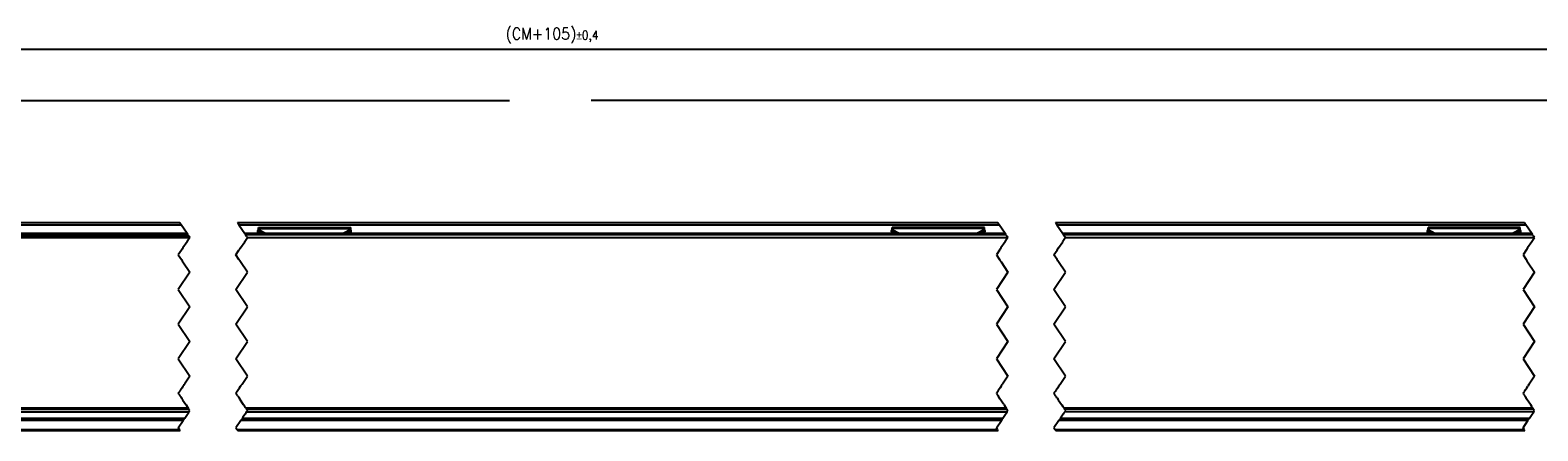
# Model space of a CAD drawing. Header units: millimetres. Extents: x -746 to 1306, y -530 to 1000.
# Tile 6 of 50: x -421 to -159, y 86 to 155. Entities that reach past the tile are written whole.
import ezdxf

# ---------------------------------------------------------------- set-up
doc = ezdxf.new("R2010")
doc.units = ezdxf.units.MM
doc.linetypes.add('DOT_CENTER', pattern=[14, 12, -1, 0, -1])
doc.layers.add('1', color=7, linetype='Continuous')
doc.styles.add('CONVERTER_12', font='txt.shx', dxfattribs={"width": 0.9})
doc.dimstyles.new('ME10_DIM_27', dxfattribs={"dimtxt": 2, "dimasz": 2, "dimexe": 1, "dimexo": 1, "dimgap": 1, "dimtad": 1, "dimdsep": 46, "dimtxsty": 'CONVERTER_12', "dimsah": 1, "dimcen": 0.09, "dimclrd": 2, "dimclre": 2, "dimclrt": 2, "dimadec": 0, "dimazin": 0, "dimtol": 1, "dimtp": 0.4, "dimtm": 0.4, "dimtfac": 0.75, "dimtdec": 0, "dimtix": 1, "dimtmove": 0, "dimatfit": 3, "dimfxl": 1, "dimtolj": 1, "dimtzin": 0, "dimarcsym": 0})
doc.dimstyles.get("Standard").update_dxf_attribs({"dimtxt": 0.18, "dimasz": 0.18, "dimexe": 0.18, "dimexo": 0.0625, "dimgap": 0.09, "dimtad": 0, "dimtih": 1, "dimtoh": 1, "dimdec": 4, "dimzin": 0, "dimdsep": 46, "dimtxsty": 'Standard', "dimcen": 0.09, "dimadec": 0, "dimazin": 0, "dimtfac": 1, "dimtdec": 4, "dimtofl": 0, "dimtmove": 0, "dimatfit": 3, "dimfxl": 1, "dimtolj": 1, "dimtzin": 0, "dimarcsym": 0})

# ---------------------------------------------------------------- blocks, each defined once
blk = doc.blocks.new('SOPORTE_SV2-T__19', base_point=(-582.95, 85.75))
at = {"color": 7, "linetype": 'Continuous'}
for p, q in [((-478.32, 121.85), (-395.11, 121.85)), ((-385.11, 121.85), (-253.11, 121.85)), ((-381.56, 120.42), (-381.45, 120.63)), ((-381.55, 119.95), (-381.56, 120.42)), ((-381.45, 120.8), (-381.45, 121.02)), ((-381.45, 121.02), (-365.45, 121.02)), ((-381.45, 120.63), (-381.45, 120.8)), ((-365.45, 120.8), (-365.45, 121.02)), ((-365.45, 120.63), (-365.45, 120.8)), ((-365.34, 120.42), (-365.45, 120.63)), ((-365.35, 119.95), (-365.34, 120.42)), ((-271.56, 120.42), (-271.45, 120.63)), ((-271.55, 119.95), (-271.56, 120.42)), ((-255.45, 121.02), (-271.45, 121.02)), ((-271.45, 120.8), (-271.45, 121.02)), ((-271.45, 120.63), (-271.45, 120.8)), ((-255.45, 120.8), (-255.45, 121.02)), ((-255.45, 120.63), (-255.45, 120.8)), ((-255.34, 120.42), (-255.45, 120.63)), ((-255.35, 119.95), (-255.34, 120.42)), ((-243.11, 121.85), (-161.69, 121.85)), ((-178.56, 120.42), (-178.45, 120.63)), ((-178.55, 119.95), (-178.56, 120.42)), ((-162.45, 121.02), (-178.45, 121.02)), ((-178.45, 120.8), (-178.45, 121.02)), ((-178.45, 120.63), (-178.45, 120.8)), ((-162.45, 120.8), (-162.45, 121.02)), ((-162.45, 120.63), (-162.45, 120.8)), ((-162.34, 120.42), (-162.45, 120.63)), ((-162.35, 119.95), (-162.34, 120.42)), ((-477.58, 87.75), (-394.37, 87.75)), ((-384.37, 87.75), (-252.37, 87.75)), ((-242.37, 87.75), (-160.96, 87.75)), ((-395.04, 85.75), (-478.25, 85.75)), ((-253.04, 85.75), (-385.04, 85.75)), ((-161.63, 85.75), (-243.04, 85.75))]:
    blk.add_line(p, q, dxfattribs=at)
at = {"color": 3, "linetype": 'Continuous'}
for p, q in [((-478.08, 121.49), (-394.87, 121.49)), ((-384.87, 121.49), (-252.87, 121.49)), ((-381.56, 120.42), (-380.65, 119.95)), ((-381.45, 120.8), (-365.45, 120.8)), ((-381.45, 120.63), (-380.14, 119.95)), ((-365.45, 120.63), (-366.76, 119.95)), ((-365.34, 120.42), (-366.25, 119.95)), ((-271.56, 120.42), (-270.65, 119.95)), ((-255.45, 120.8), (-271.45, 120.8)), ((-271.45, 120.63), (-270.14, 119.95)), ((-255.45, 120.63), (-256.76, 119.95)), ((-255.34, 120.42), (-256.25, 119.95)), ((-242.87, 121.49), (-161.46, 121.49)), ((-178.56, 120.42), (-177.65, 119.95)), ((-162.45, 120.8), (-178.45, 120.8)), ((-178.45, 120.63), (-177.14, 119.95)), ((-162.45, 120.63), (-163.76, 119.95)), ((-162.34, 120.42), (-163.25, 119.95)), ((-393.71, 119.75), (-462.25, 119.75)), ((-394.51, 87.55), (-477.72, 87.55)), ((-252.51, 87.55), (-384.51, 87.55)), ((-161.1, 87.55), (-242.51, 87.55)), ((-478.38, 85.95), (-395.17, 85.95)), ((-385.17, 85.95), (-253.17, 85.95)), ((-243.17, 85.95), (-161.76, 85.95))]:
    blk.add_line(p, q, dxfattribs=at)
at = {"color": 2, "linetype": 'DOT_CENTER'}
for p, q in [((-394.87, 121.49), (-395.11, 121.85)), ((-393.84, 119.95), (-394.87, 121.49)), ((-385.11, 121.85), (-384.87, 121.49)), ((-384.87, 121.49), (-383.84, 119.95)), ((-252.87, 121.49), (-253.11, 121.85)), ((-251.84, 119.95), (-252.87, 121.49)), ((-243.11, 121.85), (-242.87, 121.49)), ((-242.87, 121.49), (-241.84, 119.95)), ((-161.46, 121.49), (-161.69, 121.85)), ((-160.43, 119.95), (-161.46, 121.49)), ((-393.85, 118.54), (-394.58, 117.45)), ((-393.84, 118.55), (-393.85, 118.54)), ((-393.74, 119.79), (-393.84, 119.95)), ((-393.71, 119.75), (-393.74, 119.79)), ((-393.57, 119.55), (-393.71, 119.75)), ((-384.58, 117.45), (-383.85, 118.54)), ((-383.85, 118.54), (-383.84, 118.55)), ((-383.84, 119.95), (-383.74, 119.79)), ((-383.84, 118.55), (-383.72, 118.74)), ((-383.72, 118.74), (-383.38, 119.26)), ((-383.71, 119.75), (-383.57, 119.55)), ((-383.57, 119.55), (-383.51, 119.46)), ((-383.51, 119.46), (-383.51, 119.45)), ((-383.51, 119.45), (-383.38, 119.26)), ((-251.85, 118.54), (-252.58, 117.45)), ((-251.84, 118.55), (-251.85, 118.54)), ((-251.74, 119.79), (-251.84, 119.95)), ((-251.38, 119.26), (-251.71, 118.75)), ((-251.52, 119.46), (-251.57, 119.55)), ((-251.51, 119.45), (-251.52, 119.46)), ((-251.38, 119.26), (-251.51, 119.45)), ((-242.58, 117.45), (-241.85, 118.54)), ((-241.85, 118.54), (-241.84, 118.55)), ((-241.84, 119.95), (-241.74, 119.79)), ((-241.72, 118.74), (-241.84, 118.55)), ((-160.44, 118.54), (-161.16, 117.45)), ((-160.43, 118.55), (-160.44, 118.54)), ((-160.32, 119.79), (-160.43, 119.95)), ((-160.3, 118.75), (-159.96, 119.25)), ((-160.09, 119.45), (-160.16, 119.55)), ((-159.96, 119.25), (-160.09, 119.45)), ((-394.84, 117.05), (-395.38, 116.25)), ((-395.38, 116.25), (-394.84, 115.45)), ((-394.71, 117.25), (-394.84, 117.05)), ((-394.71, 115.25), (-394.57, 115.05)), ((-385.38, 116.25), (-384.84, 117.05)), ((-384.84, 115.45), (-385.38, 116.25)), ((-384.84, 117.05), (-384.71, 117.25)), ((-384.71, 115.25), (-384.84, 115.45)), ((-384.71, 117.25), (-384.58, 117.45)), ((-384.57, 115.05), (-384.71, 115.25)), ((-252.84, 117.05), (-253.38, 116.25)), ((-253.38, 116.25), (-252.84, 115.45)), ((-252.71, 117.25), (-252.84, 117.05)), ((-252.84, 115.45), (-252.71, 115.25)), ((-252.71, 115.25), (-252.57, 115.05)), ((-243.38, 116.25), (-242.84, 117.05)), ((-242.84, 115.45), (-243.38, 116.25)), ((-242.71, 115.25), (-242.84, 115.45)), ((-242.57, 115.05), (-242.71, 115.25)), ((-161.43, 117.05), (-161.96, 116.25)), ((-161.96, 116.25), (-161.43, 115.45)), ((-161.43, 115.45), (-161.29, 115.25)), ((-161.29, 115.25), (-161.16, 115.05)), ((-393.38, 113.25), (-395.38, 110.25)), ((-394.57, 115.05), (-393.38, 113.25)), ((-385.38, 110.25), (-383.38, 113.25)), ((-383.38, 113.25), (-384.57, 115.05)), ((-251.38, 113.25), (-253.38, 110.25)), ((-252.57, 115.05), (-251.38, 113.25)), ((-243.38, 110.25), (-241.38, 113.25)), ((-241.38, 113.25), (-242.57, 115.05)), ((-159.96, 113.25), (-161.96, 110.25)), ((-161.16, 115.05), (-159.96, 113.25)), ((-395.38, 110.25), (-393.38, 107.25)), ((-383.38, 107.25), (-385.38, 110.25)), ((-253.38, 110.25), (-251.38, 107.25)), ((-241.38, 107.25), (-243.38, 110.25)), ((-161.96, 110.25), (-159.96, 107.25)), ((-393.38, 107.25), (-395.38, 104.25)), ((-385.38, 104.25), (-383.38, 107.25)), ((-251.38, 107.25), (-253.38, 104.25)), ((-243.38, 104.25), (-241.38, 107.25)), ((-159.96, 107.25), (-161.96, 104.25)), ((-395.38, 104.25), (-393.38, 101.25)), ((-383.38, 101.25), (-385.38, 104.25)), ((-253.38, 104.25), (-251.38, 101.25)), ((-241.38, 101.25), (-243.38, 104.25)), ((-161.96, 104.25), (-159.96, 101.25)), ((-393.38, 101.25), (-395.38, 98.25)), ((-385.38, 98.25), (-383.38, 101.25)), ((-251.38, 101.25), (-253.38, 98.25)), ((-243.38, 98.25), (-241.38, 101.25)), ((-159.96, 101.25), (-161.96, 98.25)), ((-395.38, 98.25), (-393.38, 95.25)), ((-383.38, 95.25), (-385.38, 98.25)), ((-253.38, 98.25), (-251.38, 95.25)), ((-241.38, 95.25), (-243.38, 98.25)), ((-161.96, 98.25), (-159.96, 95.25)), ((-393.38, 95.25), (-394.3, 93.86)), ((-384.3, 93.86), (-383.38, 95.25)), ((-251.38, 95.25), (-252.3, 93.86)), ((-242.3, 93.86), (-241.38, 95.25)), ((-159.96, 95.25), (-160.89, 93.86)), ((-395.38, 92.25), (-395.3, 92.37)), ((-395.27, 92.09), (-395.38, 92.25)), ((-395.27, 92.41), (-395.3, 92.37)), ((-395.24, 92.45), (-395.27, 92.41)), ((-395.27, 92.09), (-395.24, 92.05)), ((-395.2, 92.51), (-395.24, 92.45)), ((-395.24, 92.05), (-395.22, 92.02)), ((-395.22, 92.02), (-395.21, 92)), ((-395.21, 92), (-395.16, 91.93)), ((-395.18, 92.54), (-395.2, 92.51)), ((-395.16, 92.58), (-395.18, 92.54)), ((-395.15, 92.59), (-395.16, 92.58)), ((-395.16, 91.93), (-395.09, 91.82)), ((-395.13, 92.62), (-395.15, 92.59)), ((-395.11, 92.65), (-395.13, 92.62)), ((-395.09, 92.68), (-395.11, 92.65)), ((-395.02, 92.78), (-395.09, 92.68)), ((-395.09, 91.82), (-394.95, 91.61)), ((-394.73, 93.22), (-395.02, 92.78)), ((-394.95, 91.61), (-394.87, 91.49)), ((-394.57, 93.46), (-394.73, 93.22)), ((-394.44, 93.65), (-394.57, 93.46)), ((-394.35, 93.79), (-394.44, 93.65)), ((-394.35, 93.79), (-394.33, 93.82)), ((-394.3, 93.86), (-394.33, 93.82)), ((-385.38, 92.25), (-385.3, 92.37)), ((-385.27, 92.09), (-385.38, 92.25)), ((-385.3, 92.37), (-385.27, 92.41)), ((-385.27, 92.41), (-385.24, 92.45)), ((-385.24, 92.05), (-385.27, 92.09)), ((-385.24, 92.45), (-385.18, 92.54)), ((-385.2, 91.99), (-385.24, 92.05)), ((-385.09, 91.82), (-385.2, 91.99)), ((-385.18, 92.54), (-385.16, 92.58)), ((-385.16, 92.58), (-385.15, 92.59)), ((-385.15, 92.59), (-385.13, 92.62)), ((-385.13, 92.62), (-385.02, 92.78)), ((-385.09, 91.82), (-384.95, 91.61)), ((-385.02, 92.78), (-384.73, 93.22)), ((-384.95, 91.61), (-384.87, 91.49)), ((-384.73, 93.22), (-384.57, 93.46)), ((-384.57, 93.46), (-384.44, 93.65)), ((-384.35, 93.79), (-384.44, 93.65)), ((-384.33, 93.82), (-384.35, 93.79)), ((-384.33, 93.82), (-384.3, 93.86)), ((-253.3, 92.37), (-253.38, 92.25)), ((-253.38, 92.25), (-253.27, 92.09)), ((-253.27, 92.41), (-253.3, 92.37)), ((-253.24, 92.45), (-253.27, 92.41)), ((-253.27, 92.09), (-253.24, 92.05)), ((-253.18, 92.54), (-253.24, 92.45)), ((-253.24, 92.05), (-253.2, 91.99)), ((-253.2, 91.99), (-253.09, 91.82)), ((-253.16, 92.58), (-253.18, 92.54)), ((-253.15, 92.59), (-253.16, 92.58)), ((-253.13, 92.62), (-253.15, 92.59)), ((-253.02, 92.78), (-253.13, 92.62)), ((-252.95, 91.61), (-253.09, 91.82)), ((-252.73, 93.22), (-253.02, 92.78)), ((-252.87, 91.49), (-252.95, 91.61)), ((-252.57, 93.46), (-252.73, 93.22)), ((-252.44, 93.65), (-252.57, 93.46)), ((-252.44, 93.65), (-252.35, 93.79)), ((-252.35, 93.79), (-252.33, 93.82)), ((-252.3, 93.86), (-252.33, 93.82)), ((-243.38, 92.25), (-243.3, 92.37)), ((-243.27, 92.09), (-243.38, 92.25)), ((-243.3, 92.37), (-243.27, 92.41)), ((-243.27, 92.41), (-243.24, 92.45)), ((-243.24, 92.05), (-243.27, 92.09)), ((-243.24, 92.45), (-243.21, 92.51)), ((-243.23, 92.02), (-243.24, 92.05)), ((-243.2, 91.99), (-243.23, 92.02)), ((-243.21, 92.51), (-243.18, 92.54)), ((-243.16, 91.93), (-243.2, 91.99)), ((-243.18, 92.54), (-243.16, 92.58)), ((-243.16, 92.58), (-243.15, 92.59)), ((-243.09, 91.82), (-243.16, 91.93)), ((-243.15, 92.59), (-243.13, 92.62)), ((-243.13, 92.62), (-243.11, 92.65)), ((-243.11, 92.65), (-243.02, 92.78)), ((-242.95, 91.61), (-243.09, 91.82)), ((-242.73, 93.22), (-243.02, 92.78)), ((-242.87, 91.49), (-242.95, 91.61)), ((-242.57, 93.46), (-242.73, 93.22)), ((-242.57, 93.46), (-242.35, 93.79)), ((-242.35, 93.79), (-242.3, 93.86)), ((-161.88, 92.37), (-161.96, 92.25)), ((-161.96, 92.25), (-161.86, 92.09)), ((-161.85, 92.41), (-161.88, 92.37)), ((-161.86, 92.09), (-161.83, 92.05)), ((-161.83, 92.45), (-161.85, 92.41)), ((-161.79, 92.51), (-161.83, 92.45)), ((-161.83, 92.05), (-161.81, 92.02)), ((-161.81, 92.02), (-161.79, 91.99)), ((-161.77, 92.54), (-161.79, 92.51)), ((-161.79, 91.99), (-161.75, 91.93)), ((-161.74, 92.58), (-161.77, 92.54)), ((-161.75, 91.93), (-161.67, 91.82)), ((-161.71, 92.62), (-161.74, 92.59)), ((-161.74, 92.59), (-161.74, 92.58)), ((-161.7, 92.65), (-161.71, 92.62)), ((-161.61, 92.78), (-161.7, 92.65)), ((-161.67, 91.82), (-161.53, 91.61)), ((-161.61, 92.78), (-161.32, 93.22)), ((-161.53, 91.61), (-161.45, 91.49)), ((-161.32, 93.22), (-161.15, 93.46)), ((-160.94, 93.79), (-161.15, 93.46)), ((-160.89, 93.86), (-160.94, 93.79)), ((-394.85, 91.46), (-394.87, 91.49)), ((-394.85, 91.46), (-394.84, 91.45)), ((-394.84, 91.45), (-394.83, 91.44)), ((-394.83, 91.44), (-394.75, 91.31)), ((-394.75, 91.31), (-394.72, 91.27)), ((-394.7, 91.24), (-394.72, 91.27)), ((-394.7, 91.24), (-394.67, 91.19)), ((-394.67, 91.19), (-394.63, 91.14)), ((-394.63, 91.14), (-394.09, 90.32)), ((-394.09, 90.32), (-394.03, 90.23)), ((-394.03, 90.23), (-393.85, 89.96)), ((-393.85, 89.96), (-393.78, 89.86)), ((-393.78, 89.86), (-393.74, 89.8)), ((-393.74, 89.8), (-393.67, 89.69)), ((-393.67, 89.69), (-393.64, 89.65)), ((-393.63, 89.64), (-393.64, 89.65)), ((-393.53, 89.48), (-393.63, 89.64)), ((-393.63, 88.86), (-393.52, 89.04)), ((-393.51, 89.46), (-393.53, 89.48)), ((-393.52, 89.04), (-393.5, 89.06)), ((-393.43, 89.34), (-393.51, 89.46)), ((-393.5, 89.06), (-393.42, 89.18)), ((-393.38, 89.25), (-393.43, 89.34)), ((-393.42, 89.18), (-393.41, 89.19)), ((-393.41, 89.19), (-393.38, 89.25)), ((-384.87, 91.49), (-384.85, 91.46)), ((-384.85, 91.46), (-384.84, 91.45)), ((-384.83, 91.44), (-384.84, 91.45)), ((-384.83, 91.44), (-384.75, 91.31)), ((-384.75, 91.31), (-384.09, 90.32)), ((-384.03, 90.23), (-384.09, 90.32)), ((-383.85, 89.96), (-384.03, 90.23)), ((-383.78, 89.86), (-383.85, 89.96)), ((-383.74, 89.8), (-383.78, 89.86)), ((-383.67, 89.69), (-383.74, 89.8)), ((-383.64, 89.65), (-383.67, 89.69)), ((-383.64, 89.65), (-383.63, 89.64)), ((-383.63, 89.64), (-383.53, 89.48)), ((-383.52, 89.04), (-383.63, 88.86)), ((-383.53, 89.48), (-383.51, 89.46)), ((-383.51, 89.05), (-383.52, 89.04)), ((-383.51, 89.46), (-383.43, 89.34)), ((-383.42, 89.18), (-383.51, 89.05)), ((-383.43, 89.34), (-383.38, 89.25)), ((-383.41, 89.19), (-383.42, 89.18)), ((-383.38, 89.25), (-383.41, 89.19)), ((-252.85, 91.46), (-252.87, 91.49)), ((-252.84, 91.45), (-252.85, 91.46)), ((-252.84, 91.45), (-252.83, 91.44)), ((-252.75, 91.31), (-252.83, 91.44)), ((-252.09, 90.32), (-252.75, 91.31)), ((-252.09, 90.32), (-252.03, 90.23)), ((-252.03, 90.23), (-251.85, 89.96)), ((-251.85, 89.96), (-251.78, 89.86)), ((-251.78, 89.86), (-251.74, 89.8)), ((-251.74, 89.8), (-251.67, 89.69)), ((-251.67, 89.69), (-251.64, 89.65)), ((-251.64, 89.64), (-251.64, 89.65)), ((-251.53, 89.48), (-251.64, 89.64)), ((-251.64, 88.86), (-251.52, 89.04)), ((-251.51, 89.46), (-251.53, 89.48)), ((-251.52, 89.04), (-251.51, 89.05)), ((-251.43, 89.34), (-251.51, 89.46)), ((-251.51, 89.05), (-251.42, 89.18)), ((-251.38, 89.25), (-251.43, 89.34)), ((-251.42, 89.18), (-251.41, 89.19)), ((-251.41, 89.19), (-251.38, 89.25)), ((-242.87, 91.49), (-242.85, 91.46)), ((-242.85, 91.46), (-242.84, 91.45)), ((-242.84, 91.45), (-242.83, 91.44)), ((-242.83, 91.44), (-242.75, 91.31)), ((-242.75, 91.31), (-242.72, 91.27)), ((-242.72, 91.27), (-242.67, 91.19)), ((-242.64, 91.14), (-242.67, 91.19)), ((-242.64, 91.14), (-242.09, 90.32)), ((-242.09, 90.32), (-242.03, 90.23)), ((-242.03, 90.23), (-241.85, 89.96)), ((-241.85, 89.96), (-241.78, 89.86)), ((-241.78, 89.86), (-241.74, 89.8)), ((-241.74, 89.8), (-241.67, 89.69)), ((-241.67, 89.69), (-241.64, 89.65)), ((-241.64, 89.65), (-241.64, 89.64)), ((-241.64, 89.64), (-241.53, 89.48)), ((-241.52, 89.04), (-241.64, 88.86)), ((-241.53, 89.48), (-241.51, 89.46)), ((-241.51, 89.05), (-241.52, 89.04)), ((-241.51, 89.46), (-241.43, 89.34)), ((-241.42, 89.18), (-241.51, 89.05)), ((-241.43, 89.34), (-241.38, 89.25)), ((-241.41, 89.19), (-241.42, 89.18)), ((-241.38, 89.25), (-241.41, 89.19)), ((-161.44, 91.46), (-161.45, 91.49)), ((-161.43, 91.45), (-161.44, 91.46)), ((-161.42, 91.44), (-161.43, 91.45)), ((-161.34, 91.31), (-161.42, 91.44)), ((-161.31, 91.27), (-161.34, 91.31)), ((-161.26, 91.19), (-161.31, 91.27)), ((-161.26, 91.19), (-161.22, 91.14)), ((-160.67, 90.32), (-161.22, 91.14)), ((-160.62, 90.23), (-160.67, 90.32)), ((-160.43, 89.96), (-160.62, 90.23)), ((-160.37, 89.86), (-160.43, 89.96)), ((-160.33, 89.8), (-160.37, 89.86)), ((-160.25, 89.69), (-160.33, 89.8)), ((-160.23, 89.65), (-160.25, 89.69)), ((-160.22, 89.64), (-160.23, 89.65)), ((-160.11, 89.48), (-160.22, 89.64)), ((-160.22, 88.86), (-160.1, 89.04)), ((-160.1, 89.46), (-160.11, 89.48)), ((-160.02, 89.34), (-160.1, 89.46)), ((-160.1, 89.04), (-160.09, 89.05)), ((-160.09, 89.05), (-160.01, 89.18)), ((-159.96, 89.25), (-160.02, 89.34)), ((-160.01, 89.18), (-160, 89.19)), ((-160, 89.19), (-159.96, 89.25)), ((-395.38, 86.25), (-394.51, 87.55)), ((-394.37, 87.75), (-394.51, 87.55)), ((-394.37, 87.75), (-394.3, 87.87)), ((-394.3, 87.87), (-394.24, 87.95)), ((-394.24, 87.95), (-394.15, 88.09)), ((-394.15, 88.09), (-393.77, 88.66)), ((-393.77, 88.66), (-393.63, 88.86)), ((-384.51, 87.55), (-385.38, 86.25)), ((-384.51, 87.55), (-384.37, 87.75)), ((-384.3, 87.87), (-384.37, 87.75)), ((-384.24, 87.95), (-384.3, 87.87)), ((-384.15, 88.09), (-384.24, 87.95)), ((-383.77, 88.66), (-384.15, 88.09)), ((-383.63, 88.86), (-383.77, 88.66)), ((-253.38, 86.25), (-252.51, 87.55)), ((-252.37, 87.75), (-252.51, 87.55)), ((-252.37, 87.75), (-252.3, 87.87)), ((-252.3, 87.87), (-252.24, 87.95)), ((-252.24, 87.95), (-252.15, 88.09)), ((-252.15, 88.09), (-251.77, 88.66)), ((-251.77, 88.66), (-251.64, 88.86)), ((-242.51, 87.55), (-243.38, 86.25)), ((-242.51, 87.55), (-242.37, 87.75)), ((-242.3, 87.87), (-242.37, 87.75)), ((-242.24, 87.95), (-242.3, 87.87)), ((-242.15, 88.09), (-242.24, 87.95)), ((-241.77, 88.66), (-242.15, 88.09)), ((-241.64, 88.86), (-241.77, 88.66)), ((-161.96, 86.25), (-161.1, 87.55)), ((-160.96, 87.75), (-161.1, 87.55)), ((-160.96, 87.75), (-160.88, 87.87)), ((-160.88, 87.87), (-160.83, 87.95)), ((-160.83, 87.95), (-160.73, 88.09)), ((-160.73, 88.09), (-160.35, 88.66)), ((-160.35, 88.66), (-160.22, 88.86)), ((-395.17, 85.95), (-395.38, 86.25)), ((-395.04, 85.75), (-395.17, 85.95)), ((-385.38, 86.25), (-385.17, 85.95)), ((-385.17, 85.95), (-385.04, 85.75)), ((-253.17, 85.95), (-253.38, 86.25)), ((-253.04, 85.75), (-253.17, 85.95)), ((-243.38, 86.25), (-243.17, 85.95)), ((-243.17, 85.95), (-243.04, 85.75)), ((-161.76, 85.95), (-161.96, 86.25)), ((-161.63, 85.75), (-161.76, 85.95))]:
    blk.add_line(p, q, dxfattribs=at)
blk = doc.blocks.new('REGLA_SV2-920-T__20', base_point=(-582.95, 87.75))
at = {"color": 7, "linetype": 'Continuous'}
for p, q in [((-393.84, 119.95), (-477.05, 119.95)), ((-476.72, 119.46), (-393.51, 119.46)), ((-251.84, 119.95), (-383.84, 119.95)), ((-383.38, 119.26), (-251.38, 119.26)), ((-160.43, 119.95), (-241.84, 119.95)), ((-241.38, 119.26), (-159.96, 119.25)), ((-393.52, 89.04), (-476.73, 89.04)), ((-383.52, 89.04), (-251.52, 89.04)), ((-160.1, 89.04), (-241.52, 89.04)), ((-477.58, 87.75), (-394.37, 87.75)), ((-384.37, 87.75), (-252.37, 87.75)), ((-242.37, 87.75), (-160.96, 87.75))]:
    blk.add_line(p, q, dxfattribs=at)
at = {"color": 3, "linetype": 'Continuous'}
for p, q in [((-476.58, 119.25), (-393.38, 119.26)), ((-393.71, 119.75), (-462.25, 119.75)), ((-251.71, 119.75), (-383.71, 119.75)), ((-160.3, 119.75), (-241.71, 119.75)), ((-393.64, 89.65), (-476.85, 89.65)), ((-393.53, 89.48), (-476.74, 89.48)), ((-476.71, 89.06), (-393.5, 89.06)), ((-251.64, 89.65), (-383.64, 89.65)), ((-251.53, 89.48), (-383.53, 89.48)), ((-251.51, 89.05), (-383.51, 89.05)), ((-160.23, 89.65), (-241.64, 89.65)), ((-160.11, 89.48), (-241.53, 89.48)), ((-160.09, 89.05), (-241.51, 89.05)), ((-477.45, 87.95), (-394.24, 87.95)), ((-384.24, 87.95), (-252.24, 87.95)), ((-242.24, 87.95), (-160.83, 87.95))]:
    blk.add_line(p, q, dxfattribs=at)
at = {"color": 2, "linetype": 'DOT_CENTER'}
for p, q in [((-393.85, 118.54), (-394.58, 117.45)), ((-393.84, 118.55), (-393.85, 118.54)), ((-393.74, 119.79), (-393.84, 119.95)), ((-393.72, 118.74), (-393.84, 118.55)), ((-393.71, 119.75), (-393.74, 119.79)), ((-393.38, 119.26), (-393.72, 118.74)), ((-393.57, 119.55), (-393.71, 119.75)), ((-393.51, 119.46), (-393.57, 119.55)), ((-393.51, 119.45), (-393.51, 119.46)), ((-393.38, 119.26), (-393.51, 119.45)), ((-384.58, 117.45), (-383.85, 118.54)), ((-383.85, 118.54), (-383.84, 118.55)), ((-383.84, 119.95), (-383.74, 119.79)), ((-383.84, 118.55), (-383.72, 118.74)), ((-383.74, 119.79), (-383.71, 119.75)), ((-383.72, 118.74), (-383.38, 119.26)), ((-383.71, 119.75), (-383.57, 119.55)), ((-383.57, 119.55), (-383.51, 119.46)), ((-383.51, 119.46), (-383.51, 119.45)), ((-383.51, 119.45), (-383.38, 119.26)), ((-251.85, 118.54), (-252.58, 117.45)), ((-251.84, 118.55), (-251.85, 118.54)), ((-251.74, 119.79), (-251.84, 119.95)), ((-251.71, 118.75), (-251.84, 118.55)), ((-251.71, 119.75), (-251.74, 119.79)), ((-251.57, 119.55), (-251.71, 119.75)), ((-251.38, 119.26), (-251.71, 118.75)), ((-251.52, 119.46), (-251.57, 119.55)), ((-251.51, 119.45), (-251.52, 119.46)), ((-251.38, 119.26), (-251.51, 119.45)), ((-242.58, 117.45), (-241.85, 118.54)), ((-241.85, 118.54), (-241.84, 118.55)), ((-241.84, 119.95), (-241.74, 119.79)), ((-241.71, 118.75), (-241.84, 118.55)), ((-241.74, 119.79), (-241.71, 119.75)), ((-241.71, 119.75), (-241.51, 119.45)), ((-241.38, 119.26), (-241.71, 118.75)), ((-241.51, 119.45), (-241.38, 119.26)), ((-160.44, 118.54), (-161.16, 117.45)), ((-160.43, 118.55), (-160.44, 118.54)), ((-160.32, 119.79), (-160.43, 119.95)), ((-160.43, 118.55), (-160.3, 118.74)), ((-160.3, 119.75), (-160.32, 119.79)), ((-160.16, 119.55), (-160.3, 119.75)), ((-160.3, 118.74), (-159.96, 119.25)), ((-160.09, 119.45), (-160.16, 119.55)), ((-159.96, 119.25), (-160.09, 119.45)), ((-394.84, 117.05), (-395.38, 116.25)), ((-395.38, 116.25), (-394.84, 115.45)), ((-394.71, 117.25), (-394.84, 117.05)), ((-394.84, 115.45), (-394.71, 115.25)), ((-394.58, 117.45), (-394.71, 117.25)), ((-394.71, 115.25), (-394.57, 115.05)), ((-385.38, 116.25), (-384.84, 117.05)), ((-384.84, 115.45), (-385.38, 116.25)), ((-384.84, 117.05), (-384.71, 117.25)), ((-384.71, 115.25), (-384.84, 115.45)), ((-384.71, 117.25), (-384.58, 117.45)), ((-384.57, 115.05), (-384.71, 115.25)), ((-252.84, 117.05), (-253.38, 116.25)), ((-253.38, 116.25), (-252.84, 115.45)), ((-252.71, 117.25), (-252.84, 117.05)), ((-252.84, 115.45), (-252.71, 115.25)), ((-252.58, 117.45), (-252.71, 117.25)), ((-252.71, 115.25), (-252.57, 115.05)), ((-243.38, 116.25), (-242.84, 117.05)), ((-242.84, 115.45), (-243.38, 116.25)), ((-242.84, 117.05), (-242.58, 117.45)), ((-242.71, 115.25), (-242.84, 115.45)), ((-242.57, 115.05), (-242.71, 115.25)), ((-161.43, 117.05), (-161.96, 116.25)), ((-161.96, 116.25), (-161.43, 115.45)), ((-161.16, 117.45), (-161.43, 117.05)), ((-161.43, 115.45), (-161.29, 115.25)), ((-161.29, 115.25), (-161.16, 115.05)), ((-393.38, 113.25), (-395.38, 110.25)), ((-394.57, 115.05), (-393.38, 113.25)), ((-385.38, 110.25), (-383.38, 113.25)), ((-383.38, 113.25), (-384.57, 115.05)), ((-251.38, 113.25), (-253.38, 110.25)), ((-252.57, 115.05), (-251.38, 113.25)), ((-243.38, 110.25), (-241.38, 113.25)), ((-241.38, 113.25), (-242.57, 115.05)), ((-159.96, 113.25), (-161.96, 110.25)), ((-161.16, 115.05), (-159.96, 113.25)), ((-395.38, 110.25), (-393.38, 107.25)), ((-383.38, 107.25), (-385.38, 110.25)), ((-253.38, 110.25), (-251.38, 107.25)), ((-241.38, 107.25), (-243.38, 110.25)), ((-161.96, 110.25), (-159.96, 107.25)), ((-393.38, 107.25), (-395.38, 104.25)), ((-385.38, 104.25), (-383.38, 107.25)), ((-251.38, 107.25), (-253.38, 104.25)), ((-243.38, 104.25), (-241.38, 107.25)), ((-159.96, 107.25), (-161.96, 104.25)), ((-395.38, 104.25), (-393.38, 101.25)), ((-383.38, 101.25), (-385.38, 104.25)), ((-253.38, 104.25), (-251.38, 101.25)), ((-241.38, 101.25), (-243.38, 104.25)), ((-161.96, 104.25), (-159.96, 101.25)), ((-393.38, 101.25), (-395.38, 98.25)), ((-385.38, 98.25), (-383.38, 101.25)), ((-251.38, 101.25), (-253.38, 98.25)), ((-243.38, 98.25), (-241.38, 101.25)), ((-159.96, 101.25), (-161.96, 98.25)), ((-395.38, 98.25), (-393.38, 95.25)), ((-383.38, 95.25), (-385.38, 98.25)), ((-253.38, 98.25), (-251.38, 95.25)), ((-241.38, 95.25), (-243.38, 98.25)), ((-161.96, 98.25), (-159.96, 95.25)), ((-393.38, 95.25), (-394.3, 93.86)), ((-384.3, 93.86), (-383.38, 95.25)), ((-251.38, 95.25), (-252.3, 93.86)), ((-242.3, 93.86), (-241.38, 95.25)), ((-159.96, 95.25), (-160.89, 93.86)), ((-395.38, 92.25), (-395.3, 92.37)), ((-395.27, 92.09), (-395.38, 92.25)), ((-395.27, 92.41), (-395.3, 92.37)), ((-395.24, 92.45), (-395.27, 92.41)), ((-395.27, 92.09), (-395.24, 92.05)), ((-395.2, 92.51), (-395.24, 92.45)), ((-395.24, 92.05), (-395.22, 92.02)), ((-395.22, 92.02), (-395.21, 92)), ((-395.21, 92), (-395.16, 91.93)), ((-395.18, 92.54), (-395.2, 92.51)), ((-395.16, 92.58), (-395.18, 92.54)), ((-395.15, 92.59), (-395.16, 92.58)), ((-395.16, 91.93), (-395.09, 91.82)), ((-395.13, 92.62), (-395.15, 92.59)), ((-395.11, 92.65), (-395.13, 92.62)), ((-395.09, 92.68), (-395.11, 92.65)), ((-395.02, 92.78), (-395.09, 92.68)), ((-395.09, 91.82), (-394.95, 91.61)), ((-394.73, 93.22), (-395.02, 92.78)), ((-394.95, 91.61), (-394.87, 91.49)), ((-394.57, 93.46), (-394.73, 93.22)), ((-394.44, 93.65), (-394.57, 93.46)), ((-394.35, 93.79), (-394.44, 93.65)), ((-394.35, 93.79), (-394.33, 93.82)), ((-394.3, 93.86), (-394.33, 93.82)), ((-385.38, 92.25), (-385.3, 92.37)), ((-385.27, 92.09), (-385.38, 92.25)), ((-385.3, 92.37), (-385.27, 92.41)), ((-385.27, 92.41), (-385.24, 92.45)), ((-385.24, 92.05), (-385.27, 92.09)), ((-385.24, 92.45), (-385.18, 92.54)), ((-385.2, 91.99), (-385.24, 92.05)), ((-385.09, 91.82), (-385.2, 91.99)), ((-385.18, 92.54), (-385.16, 92.58)), ((-385.16, 92.58), (-385.15, 92.59)), ((-385.15, 92.59), (-385.13, 92.62)), ((-385.13, 92.62), (-385.02, 92.78)), ((-385.09, 91.82), (-384.95, 91.61)), ((-385.02, 92.78), (-384.73, 93.22)), ((-384.95, 91.61), (-384.87, 91.49)), ((-384.73, 93.22), (-384.57, 93.46)), ((-384.57, 93.46), (-384.44, 93.65)), ((-384.35, 93.79), (-384.44, 93.65)), ((-384.33, 93.82), (-384.35, 93.79)), ((-384.33, 93.82), (-384.3, 93.86)), ((-253.3, 92.37), (-253.38, 92.25)), ((-253.38, 92.25), (-253.27, 92.09)), ((-253.27, 92.41), (-253.3, 92.37)), ((-253.24, 92.45), (-253.27, 92.41)), ((-253.27, 92.09), (-253.24, 92.05)), ((-253.18, 92.54), (-253.24, 92.45)), ((-253.24, 92.05), (-253.2, 91.99)), ((-253.2, 91.99), (-253.09, 91.82)), ((-253.16, 92.58), (-253.18, 92.54)), ((-253.15, 92.59), (-253.16, 92.58)), ((-253.13, 92.62), (-253.15, 92.59)), ((-253.02, 92.78), (-253.13, 92.62)), ((-252.95, 91.61), (-253.09, 91.82)), ((-252.73, 93.22), (-253.02, 92.78)), ((-252.87, 91.49), (-252.95, 91.61)), ((-252.57, 93.46), (-252.73, 93.22)), ((-252.44, 93.65), (-252.57, 93.46)), ((-252.44, 93.65), (-252.35, 93.79)), ((-252.35, 93.79), (-252.33, 93.82)), ((-252.3, 93.86), (-252.33, 93.82)), ((-243.38, 92.25), (-243.3, 92.37)), ((-243.27, 92.09), (-243.38, 92.25)), ((-243.3, 92.37), (-243.27, 92.41)), ((-243.27, 92.41), (-243.24, 92.45)), ((-243.24, 92.05), (-243.27, 92.09)), ((-243.24, 92.45), (-243.21, 92.51)), ((-243.23, 92.02), (-243.24, 92.05)), ((-243.2, 91.99), (-243.23, 92.02)), ((-243.21, 92.51), (-243.18, 92.54)), ((-243.16, 91.93), (-243.2, 91.99)), ((-243.18, 92.54), (-243.16, 92.58)), ((-243.16, 92.58), (-243.15, 92.59)), ((-243.09, 91.82), (-243.16, 91.93)), ((-243.15, 92.59), (-243.13, 92.62)), ((-243.13, 92.62), (-243.11, 92.65)), ((-243.11, 92.65), (-243.02, 92.78)), ((-242.95, 91.61), (-243.09, 91.82)), ((-242.73, 93.22), (-243.02, 92.78)), ((-242.87, 91.49), (-242.95, 91.61)), ((-242.57, 93.46), (-242.73, 93.22)), ((-242.57, 93.46), (-242.35, 93.79)), ((-242.35, 93.79), (-242.3, 93.86)), ((-161.88, 92.37), (-161.96, 92.25)), ((-161.96, 92.25), (-161.86, 92.09)), ((-161.85, 92.41), (-161.88, 92.37)), ((-161.86, 92.09), (-161.83, 92.05)), ((-161.83, 92.45), (-161.85, 92.41)), ((-161.79, 92.51), (-161.83, 92.45)), ((-161.83, 92.05), (-161.81, 92.02)), ((-161.81, 92.02), (-161.79, 91.99)), ((-161.77, 92.54), (-161.79, 92.51)), ((-161.79, 91.99), (-161.75, 91.93)), ((-161.74, 92.58), (-161.77, 92.54)), ((-161.75, 91.93), (-161.67, 91.82)), ((-161.71, 92.62), (-161.74, 92.59)), ((-161.74, 92.59), (-161.74, 92.58)), ((-161.7, 92.65), (-161.71, 92.62)), ((-161.61, 92.78), (-161.7, 92.65)), ((-161.67, 91.82), (-161.53, 91.61)), ((-161.61, 92.78), (-161.32, 93.22)), ((-161.53, 91.61), (-161.45, 91.49)), ((-161.32, 93.22), (-161.15, 93.46)), ((-160.94, 93.79), (-161.15, 93.46)), ((-160.89, 93.86), (-160.94, 93.79)), ((-394.85, 91.46), (-394.87, 91.49)), ((-394.85, 91.46), (-394.84, 91.45)), ((-394.84, 91.45), (-394.83, 91.44)), ((-394.83, 91.44), (-394.75, 91.31)), ((-394.75, 91.31), (-394.72, 91.27)), ((-394.7, 91.24), (-394.72, 91.27)), ((-394.7, 91.24), (-394.67, 91.19)), ((-394.67, 91.19), (-394.63, 91.14)), ((-394.63, 91.14), (-394.09, 90.32)), ((-394.09, 90.32), (-394.03, 90.23)), ((-394.03, 90.23), (-393.85, 89.96)), ((-393.85, 89.96), (-393.78, 89.86)), ((-393.78, 89.86), (-393.74, 89.8)), ((-393.74, 89.8), (-393.67, 89.69)), ((-393.67, 89.69), (-393.64, 89.65)), ((-393.63, 89.64), (-393.64, 89.65)), ((-393.53, 89.48), (-393.63, 89.64)), ((-393.63, 88.86), (-393.52, 89.04)), ((-393.51, 89.46), (-393.53, 89.48)), ((-393.52, 89.04), (-393.5, 89.06)), ((-393.43, 89.34), (-393.51, 89.46)), ((-393.5, 89.06), (-393.42, 89.18)), ((-393.38, 89.25), (-393.43, 89.34)), ((-393.42, 89.18), (-393.41, 89.19)), ((-393.41, 89.19), (-393.38, 89.25)), ((-384.87, 91.49), (-384.85, 91.46)), ((-384.85, 91.46), (-384.84, 91.45)), ((-384.83, 91.44), (-384.84, 91.45)), ((-384.83, 91.44), (-384.75, 91.31)), ((-384.75, 91.31), (-384.09, 90.32)), ((-384.03, 90.23), (-384.09, 90.32)), ((-383.85, 89.96), (-384.03, 90.23)), ((-383.78, 89.86), (-383.85, 89.96)), ((-383.74, 89.8), (-383.78, 89.86)), ((-383.67, 89.69), (-383.74, 89.8)), ((-383.64, 89.65), (-383.67, 89.69)), ((-383.64, 89.65), (-383.63, 89.64)), ((-383.63, 89.64), (-383.53, 89.48)), ((-383.52, 89.04), (-383.63, 88.86)), ((-383.53, 89.48), (-383.51, 89.46)), ((-383.51, 89.05), (-383.52, 89.04)), ((-383.51, 89.46), (-383.43, 89.34)), ((-383.42, 89.18), (-383.51, 89.05)), ((-383.43, 89.34), (-383.38, 89.25)), ((-383.41, 89.19), (-383.42, 89.18)), ((-383.38, 89.25), (-383.41, 89.19)), ((-252.85, 91.46), (-252.87, 91.49)), ((-252.84, 91.45), (-252.85, 91.46)), ((-252.84, 91.45), (-252.83, 91.44)), ((-252.75, 91.31), (-252.83, 91.44)), ((-252.09, 90.32), (-252.75, 91.31)), ((-252.09, 90.32), (-252.03, 90.23)), ((-252.03, 90.23), (-251.85, 89.96)), ((-251.85, 89.96), (-251.78, 89.86)), ((-251.78, 89.86), (-251.74, 89.8)), ((-251.74, 89.8), (-251.67, 89.69)), ((-251.67, 89.69), (-251.64, 89.65)), ((-251.64, 89.64), (-251.64, 89.65)), ((-251.53, 89.48), (-251.64, 89.64)), ((-251.64, 88.86), (-251.52, 89.04)), ((-251.51, 89.46), (-251.53, 89.48)), ((-251.52, 89.04), (-251.51, 89.05)), ((-251.43, 89.34), (-251.51, 89.46)), ((-251.51, 89.05), (-251.42, 89.18)), ((-251.38, 89.25), (-251.43, 89.34)), ((-251.42, 89.18), (-251.41, 89.19)), ((-251.41, 89.19), (-251.38, 89.25)), ((-242.87, 91.49), (-242.85, 91.46)), ((-242.85, 91.46), (-242.84, 91.45)), ((-242.84, 91.45), (-242.83, 91.44)), ((-242.83, 91.44), (-242.75, 91.31)), ((-242.75, 91.31), (-242.72, 91.27)), ((-242.72, 91.27), (-242.67, 91.19)), ((-242.64, 91.14), (-242.67, 91.19)), ((-242.64, 91.14), (-242.09, 90.32)), ((-242.09, 90.32), (-242.03, 90.23)), ((-242.03, 90.23), (-241.85, 89.96)), ((-241.85, 89.96), (-241.78, 89.86)), ((-241.78, 89.86), (-241.74, 89.8)), ((-241.74, 89.8), (-241.67, 89.69)), ((-241.67, 89.69), (-241.64, 89.65)), ((-241.64, 89.65), (-241.64, 89.64)), ((-241.64, 89.64), (-241.53, 89.48)), ((-241.52, 89.04), (-241.64, 88.86)), ((-241.53, 89.48), (-241.51, 89.46)), ((-241.51, 89.05), (-241.52, 89.04)), ((-241.51, 89.46), (-241.43, 89.34)), ((-241.42, 89.18), (-241.51, 89.05)), ((-241.43, 89.34), (-241.38, 89.25)), ((-241.41, 89.19), (-241.42, 89.18)), ((-241.38, 89.25), (-241.41, 89.19)), ((-161.44, 91.46), (-161.45, 91.49)), ((-161.43, 91.45), (-161.44, 91.46)), ((-161.42, 91.44), (-161.43, 91.45)), ((-161.34, 91.31), (-161.42, 91.44)), ((-161.31, 91.27), (-161.34, 91.31)), ((-161.26, 91.19), (-161.31, 91.27)), ((-161.26, 91.19), (-161.22, 91.14)), ((-160.67, 90.32), (-161.22, 91.14)), ((-160.62, 90.23), (-160.67, 90.32)), ((-160.43, 89.96), (-160.62, 90.23)), ((-160.37, 89.86), (-160.43, 89.96)), ((-160.33, 89.8), (-160.37, 89.86)), ((-160.25, 89.69), (-160.33, 89.8)), ((-160.23, 89.65), (-160.25, 89.69)), ((-160.22, 89.64), (-160.23, 89.65)), ((-160.11, 89.48), (-160.22, 89.64)), ((-160.22, 88.86), (-160.1, 89.04)), ((-160.1, 89.46), (-160.11, 89.48)), ((-160.02, 89.34), (-160.1, 89.46)), ((-160.1, 89.04), (-160.09, 89.05)), ((-160.09, 89.05), (-160.01, 89.18)), ((-159.96, 89.25), (-160.02, 89.34)), ((-160.01, 89.18), (-160, 89.19)), ((-160, 89.19), (-159.96, 89.25)), ((-394.37, 87.75), (-394.3, 87.87)), ((-394.3, 87.87), (-394.24, 87.95)), ((-394.24, 87.95), (-394.15, 88.09)), ((-394.15, 88.09), (-393.77, 88.66)), ((-393.77, 88.66), (-393.63, 88.86)), ((-384.3, 87.87), (-384.37, 87.75)), ((-384.24, 87.95), (-384.3, 87.87)), ((-384.15, 88.09), (-384.24, 87.95)), ((-383.77, 88.66), (-384.15, 88.09)), ((-383.63, 88.86), (-383.77, 88.66)), ((-252.37, 87.75), (-252.3, 87.87)), ((-252.3, 87.87), (-252.24, 87.95)), ((-252.24, 87.95), (-252.15, 88.09)), ((-252.15, 88.09), (-251.77, 88.66)), ((-251.77, 88.66), (-251.64, 88.86)), ((-242.3, 87.87), (-242.37, 87.75)), ((-242.24, 87.95), (-242.3, 87.87)), ((-242.15, 88.09), (-242.24, 87.95)), ((-241.77, 88.66), (-242.15, 88.09)), ((-241.64, 88.86), (-241.77, 88.66)), ((-160.96, 87.75), (-160.88, 87.87)), ((-160.88, 87.87), (-160.83, 87.95)), ((-160.83, 87.95), (-160.73, 88.09)), ((-160.73, 88.09), (-160.35, 88.66)), ((-160.35, 88.66), (-160.22, 88.86))]:
    blk.add_line(p, q, dxfattribs=at)
blk = doc.blocks.new('REGLA_SV2-920-T__21', base_point=(-582.95, 65.65))
for name, p in [('SOPORTE_SV2-T__19', (-582.95, 85.75)), ('REGLA_SV2-920-T__20', (-582.95, 87.75))]:
    blk.add_blockref(name, p)
blk = doc.blocks.new('*D91')
at = {"layer": '1', "color": 2, "linetype": 'Continuous'}
for p, q in [((-582.95, 122.85), (-582.95, 152.94)), ((-582.95, 151.94), (-77.95, 151.94)), ((-77.95, 122.85), (-77.95, 152.94))]:
    blk.add_line(p, q, dxfattribs=at)
at = {"layer": '1', "color": 2}
for points in [[(-580.95, 152.2), (-580.95, 151.67), (-582.95, 151.94)], [(-79.95, 151.67), (-79.95, 152.2), (-77.95, 151.94)]]:
    blk.add_solid(points, dxfattribs=at)
at = {"layer": '1', "color": 2, "insert": (-338.56, 152.94), "char_height": 2, "attachment_point": 7, "rotation": 0.0001, "line_spacing_factor": 0.60024, "style": 'CONVERTER_12'}
blk.add_mtext('\\C2;(CM+105)\\C2;\\H1.5;{\\Fgdt;`}0,4', dxfattribs=at)
blk = doc.blocks.new('Front2', base_point=(-495.45, 93.75))
blk.add_blockref('REGLA_SV2-920-T__21', (-582.95, 65.652))
at = {"layer": '1'}
dim = blk.add_aligned_dim(p1=(-77.95, 121.848), p2=(-582.95, 121.848), distance=-30.089, text='(CM+105)', dimstyle='ME10_DIM_27', dxfattribs=at)
dim.commit()
dim.dimension.update_dxf_attribs({"geometry": '*D91', "text_midpoint": (-330.45, 153.936), "text_rotation": 0.00014})
at = {"layer": '1', "color": 2, "linetype": 'Continuous', "has_arrowhead": 0}
for points in [[(-555.545, 121.848), (-555.545, 143.036), (-337.886, 143.036)], [(-98.801, 121.848), (-98.801, 143.036), (-323.698, 143.036)]]:
    blk.add_leader(points, dimstyle='Standard', dxfattribs=at)

msp = doc.modelspace()

# ---------------------------------------------------------------- block references
msp.add_blockref('Front2', (-495.45, 93.75))

doc.saveas('drawing.dxf')
